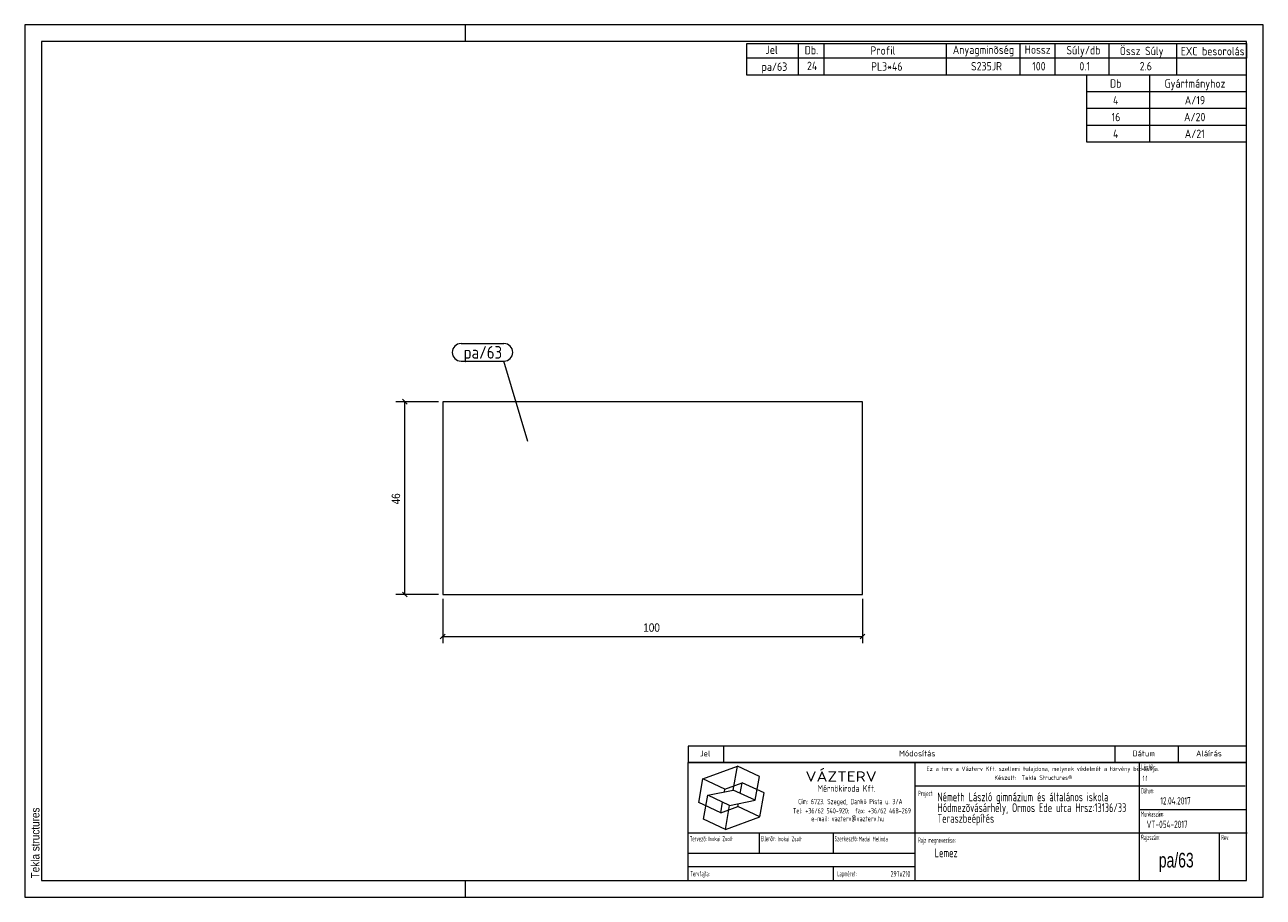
# Model space of a CAD drawing. Header units: millimetres. Extents: x 1 to 296, y 1 to 209.
import ezdxf

# ---------------------------------------------------------------- set-up
doc = ezdxf.new("R2010")
doc.units = ezdxf.units.MM
doc.linetypes.add('XKITLINE00', pattern=[0])
for name, color, linetype, lineweight in [('Bemassung', 1, 'Continuous', 0), ('Teil', 7, 'Continuous', 0), ('Text', 5, 'Continuous', 0), ('Ueberschrift', 7, 'Continuous', 0), ('Zeichnungsrahmen', 3, 'Continuous', 0)]:
    doc.layers.add(name, color=color, linetype=linetype, lineweight=lineweight)
doc.styles.add('ARIAL', font='ARIAL.TTF')
doc.styles.add('ISOCPEUR', font='ISOCPEUR.TTF')
doc.styles.add('ISOCPEUR_BOLD', font='ARIAL.TTF')
doc.styles.add('ISOCPUER', font='ARIAL.TTF')

msp = doc.modelspace()

# ---------------------------------------------------------------- linework, layer by layer
at = {"layer": 'Bemassung', "linetype": 'XKITLINE00', "lineweight": 0}
for p, q in [((99.55, 119.14), (89.4, 119.14)), ((90.98, 119.71), (92.12, 118.58)), ((91.55, 73.14), (91.55, 119.14)), ((99.55, 73.14), (89.4, 73.14)), ((90.98, 73.71), (92.12, 72.58)), ((100.55, 72.14), (100.55, 61.54)), ((200.55, 72.14), (200.55, 61.54)), ((101.12, 63.71), (99.98, 62.58)), ((100.55, 63.14), (200.55, 63.14)), ((201.12, 63.71), (199.98, 62.58))]:
    msp.add_line(p, q, dxfattribs=at)
at = {"layer": 'Bemassung'}
for p in [(91.55, 119.14), (91.55, 73.14), (100.55, 63.14), (200.55, 63.14)]:
    msp.add_point(p, dxfattribs=at)
at = {"layer": 'Teil', "linetype": 'XKITLINE00', "lineweight": 0}
for p, q in [((200.55, 119.14), (100.55, 119.14)), ((100.55, 119.14), (100.55, 73.14)), ((200.55, 73.14), (200.55, 119.14)), ((100.55, 73.14), (200.55, 73.14))]:
    msp.add_line(p, q, dxfattribs=at)
at = {"layer": 'Text', "linetype": 'XKITLINE00', "lineweight": 0}
for p, q in [((104.93, 133), (115.15, 133)), ((104.93, 128.8), (115.15, 128.8)), ((120.84, 109.65), (115.15, 128.8))]:
    msp.add_line(p, q, dxfattribs=at)
for centre, start, end in [((104.93, 130.9), 90, 270), ((115.15, 130.9), 270, 90)]:
    msp.add_arc(centre, 2.1, start, end, dxfattribs=at)
at = {"layer": 'Ueberschrift', "linetype": 'XKITLINE00', "lineweight": 0}
for p, q in [((173, 204.54), (292, 204.54)), ((173, 201.04), (173, 204.54)), ((185.3, 201.04), (185.3, 204.54)), ((191.44, 201.04), (191.44, 204.54)), ((220.54, 201.04), (220.54, 204.54)), ((238.09, 201.05), (238.09, 204.55)), ((246.43, 201.04), (246.43, 204.54)), ((259.28, 201.04), (259.28, 204.54)), ((275.4, 201.02), (275.4, 204.52)), ((292, 204.54), (292, 201.04)), ((292, 201.04), (173, 201.04)), ((173, 197), (173, 201)), ((185.3, 197), (185.3, 201)), ((191.44, 197), (191.44, 201)), ((220.54, 197), (220.54, 201)), ((238.09, 197), (238.09, 201)), ((246.43, 197), (246.43, 201)), ((259.28, 197), (259.28, 201)), ((275.41, 197), (275.41, 201)), ((292, 197), (173, 197)), ((254, 193), (254, 197)), ((269, 193), (269, 197)), ((292, 193), (254, 193)), ((254, 189), (254, 193)), ((269, 189), (269, 193)), ((292, 189), (254, 189)), ((254, 185), (254, 189)), ((269, 185), (269, 189)), ((292, 185), (254, 185)), ((254, 181), (254, 185)), ((269, 181), (269, 185)), ((292, 181), (254, 181)), ((159, 37.07), (292, 37.07)), ((159, 37), (159, 33.14)), ((167.4, 37), (167.4, 33.14)), ((260.64, 37.07), (260.64, 33.21)), ((275.76, 37.07), (275.76, 33.21)), ((159, 33.22), (292, 33.22)), ((159, 33.14), (292, 33.14)), ((159, 5), (159, 33.14)), ((213.11, 5), (213.11, 33.14)), ((266.49, 5), (266.49, 33.14)), ((162.55, 29.24), (170.77, 32.23)), ((169.77, 26.55), (170.77, 32.23)), ((176, 29.79), (170.77, 32.23)), ((175, 24.11), (176, 29.79)), ((161.54, 23.55), (162.55, 29.24)), ((167.78, 26.8), (162.55, 29.24)), ((167.66, 26.12), (167.78, 26.8)), ((167.78, 26.8), (171.89, 28.3)), ((171.44, 25.76), (171.89, 28.3)), ((177.12, 25.86), (171.89, 28.3)), ((213.11, 27.54), (291.69, 27.54)), ((162.67, 19.62), (163.67, 25.3)), ((163.67, 25.3), (169.77, 26.55)), ((168.9, 22.86), (163.67, 25.3)), ((166.78, 21.11), (167.22, 23.65)), ((168.9, 22.86), (175, 24.11)), ((175, 24.11), (169.77, 26.55)), ((176.12, 20.17), (177.12, 25.86)), ((166.78, 21.11), (161.54, 23.55)), ((166.78, 21.11), (170.89, 22.61)), ((167.9, 17.18), (168.9, 22.86)), ((170.89, 22.61), (171.01, 23.29)), ((176.12, 20.17), (170.89, 22.61)), ((266.49, 21.94), (292, 21.94)), ((167.9, 17.18), (162.67, 19.62)), ((167.9, 17.18), (176.12, 20.17)), ((159, 16.34), (292.21, 16.34)), ((175.99, 11.48), (175.99, 16.39)), ((193.55, 16.39), (193.55, 11.49)), ((285.52, 16.28), (285.52, 5)), ((159.07, 11.49), (213.14, 11.49)), ((159.04, 8.34), (213.11, 8.34)), ((193.55, 8.31), (193.55, 5.13))]:
    msp.add_line(p, q, dxfattribs=at)
at = {"layer": 'Zeichnungsrahmen', "linetype": 'XKITLINE00', "lineweight": 0}
for p, q in [((296, 209), (1, 209)), ((1, 209), (1, 1)), ((106, 205), (106, 209)), ((296, 1), (296, 209)), ((292, 205), (5, 205)), ((5, 205), (5, 5)), ((292, 5), (292, 205)), ((5, 5), (292, 5)), ((106, 1), (106, 5)), ((1, 1), (296, 1))]:
    msp.add_line(p, q, dxfattribs=at)

# ---------------------------------------------------------------- texts
at = {"layer": 'Bemassung', "style": 'ISOCPUER', "width": 0.85}
msp.add_text('46', height=2, rotation=90.0002, dxfattribs=at).set_placement((90.4, 94.66))
msp.add_text('100', height=2, dxfattribs=at).set_placement((148.32, 64.29))
at = {"layer": 'Text', "style": 'ISOCPEUR', "width": 0.85}
msp.add_text('pa/63', height=3, dxfattribs=at).set_placement((105.53, 129.4))
at = {"layer": 'Ueberschrift'}
for s, height, style, width, p in [('Jel', 2, 'ISOCPEUR', 0.85, (177.44, 202.04)), ('Db.', 2, 'ISOCPEUR', 0.85, (186.78, 201.95)), ('Profil', 2, 'ISOCPEUR', 0.85, (202.44, 201.86)), ('Anyagminõség', 2, 'ISOCPEUR', 0.85, (222.06, 202.04)), ('Hossz', 2, 'ISOCPEUR', 0.85, (239.18, 202.08)), ('Súly/db', 2, 'ISOCPEUR', 0.85, (249.11, 201.94)), ('Össz Súly', 2, 'ISOCPEUR', 0.85, (261.83, 201.76)), ('EXC besorolás', 2, 'ISOCPEUR', 0.85, (276.36, 201.71)), ('pa/63', 2, 'ISOCPEUR', 0.85, (176.51, 198)), ('24', 2, 'ISOCPEUR', 0.85, (187.33, 198.19)), ('PL3*46', 2, 'ISOCPEUR', 0.85, (202.6, 198.05)), ('S235JR', 2, 'ISOCPEUR', 0.85, (226.39, 198.11)), ('100', 2, 'ISOCPEUR', 0.85, (240.97, 198.11)), ('0.1', 2, 'ISOCPEUR', 0.85, (252.21, 198.12)), ('2.6', 2, 'ISOCPEUR', 0.85, (266.59, 198.12)), ('Db', 2, 'ISOCPEUR', 0.85, (259.5, 194)), ('Gyártmányhoz', 2, 'ISOCPEUR', 0.85, (272.5, 194)), ('4', 2, 'ISOCPEUR', 0.85, (260.22, 190)), ('A/19', 2, 'ISOCPEUR', 0.85, (277.31, 190)), ('16', 2, 'ISOCPEUR', 0.85, (259.88, 186)), ('A/20', 2, 'ISOCPEUR', 0.85, (277.14, 186)), ('4', 2, 'ISOCPEUR', 0.85, (260.22, 182)), ('A/21', 2, 'ISOCPEUR', 0.85, (277.31, 182)), ('Jel', 1.4, 'ISOCPEUR', 0.85, (161.84, 34.58)), ('Módosítás', 1.4, 'ISOCPEUR', 0.85, (209.25, 34.58)), ('Dátum', 1.4, 'ISOCPEUR', 0.85, (264.86, 34.58)), ('Aláírás', 1.4, 'ISOCPEUR', 0.85, (280, 34.58)), ('Lépték:', 1.26, 'ISOCPEUR', 0.51, (266.96, 31.43)), ('VÁZTERV', 2.45, 'ISOCPEUR', 1.19, (186.96, 28.56)), ('Ez a terv a Vázterv Kft. szellemi tulajdona, melynek védelmét a törvény biztosítja.', 1.05, 'ISOCPEUR', 0.838832, (215.8, 31.11)), ('Készült:  Tekla Structures®', 1.05, 'ISOCPEUR', 0.838832, (231.96, 28.98)), ('1:1', 1.26, 'ISOCPEUR', 0.595, (267.27, 28.7)), ('Mérnökiroda Kft.', 1.61, 'ISOCPEUR', 0.68, (189.86, 26.15)), ('Dátum:', 1.26, 'ISOCPEUR', 0.51, (266.91, 25.76)), ('Cím: 6723. Szeged, Dankó Pista u. 3/A', 1.26, 'ISOCPEUR', 0.68, (185.24, 23.18)), ('Project:', 1.26, 'ISOCPEUR', 0.51, (213.81, 25.12)), ('Németh László gimnázium és általános iskola', 2.1, 'ISOCPEUR', 0.595, (218.39, 23.87)), ('Hódmezõvásárhely, Ormos Ede utca Hrsz:13136/33', 2.1, 'ISOCPEUR', 0.595, (218.4, 21.31)), ('12.04.2017', 1.75, 'ISOCPEUR', 0.595, (271.48, 23.11)), ('Tel: +36/62 540-920;  fax: +36/62 468-269', 1.26, 'ISOCPEUR', 0.68, (183.98, 20.99)), ('Teraszbeépítés', 2.1, 'ISOCPEUR', 0.595, (218.4, 18.75)), ('Munkaszám:', 1.26, 'ISOCPEUR', 0.51, (266.87, 20.23)), ('e-mail: vazterv@vazterv.hu', 1.26, 'ISOCPEUR', 0.68, (188.32, 19.12)), ('VT-054-2017', 1.75, 'ISOCPEUR', 0.595, (268.23, 17.51)), ('Tervezõ:', 1.26, 'ISOCPEUR', 0.51, (159.4, 14.32)), ('Inokai Zsolt', 1.12, 'ISOCPEUR', 0.595, (163.85, 14.37)), ('Ellenõr:', 1.26, 'ISOCPEUR', 0.51, (176.35, 14.35)), ('Inokai Zsolt', 1.12, 'ISOCPEUR', 0.595, (180.32, 14.35)), ('Szerkesztõ:', 1.26, 'ISOCPEUR', 0.51, (193.9, 14.32)), ('Madai Melinda', 1.12, 'ISOCPEUR', 0.595, (199.65, 14.33)), ('Rajz megnevezése:', 1.26, 'ISOCPEUR', 0.51, (213.8, 13.98)), ('Rajzszám:', 1.26, 'ISOCPEUR', 0.51, (266.92, 14.65)), ('Rev:', 1.26, 'ISOCPEUR', 0.51, (285.98, 14.62)), ('Lemez', 2.1, 'ISOCPEUR', 0.595, (217.73, 10.54)), ('pa/63', 3.5, 'ISOCPEUR_BOLD', 0.68, (271.12, 8.1)), ('Tervfajta:', 1.26, 'ISOCPEUR', 0.51, (159.53, 5.99)), ('Lapméret:', 1.26, 'ISOCPEUR', 0.51, (194.51, 5.99)), ('297x210', 1.4, 'ISOCPEUR', 0.595, (207.25, 5.89))]:
    msp.add_text(s, height=height, dxfattribs=dict(at, style=style, width=width)).set_placement(p)
at = {"layer": 'Zeichnungsrahmen', "style": 'ARIAL', "width": 0.85}
msp.add_text('Tekla structures', height=2, rotation=90, dxfattribs=at).set_placement((4.5, 5.5))

doc.saveas('drawing.dxf')
